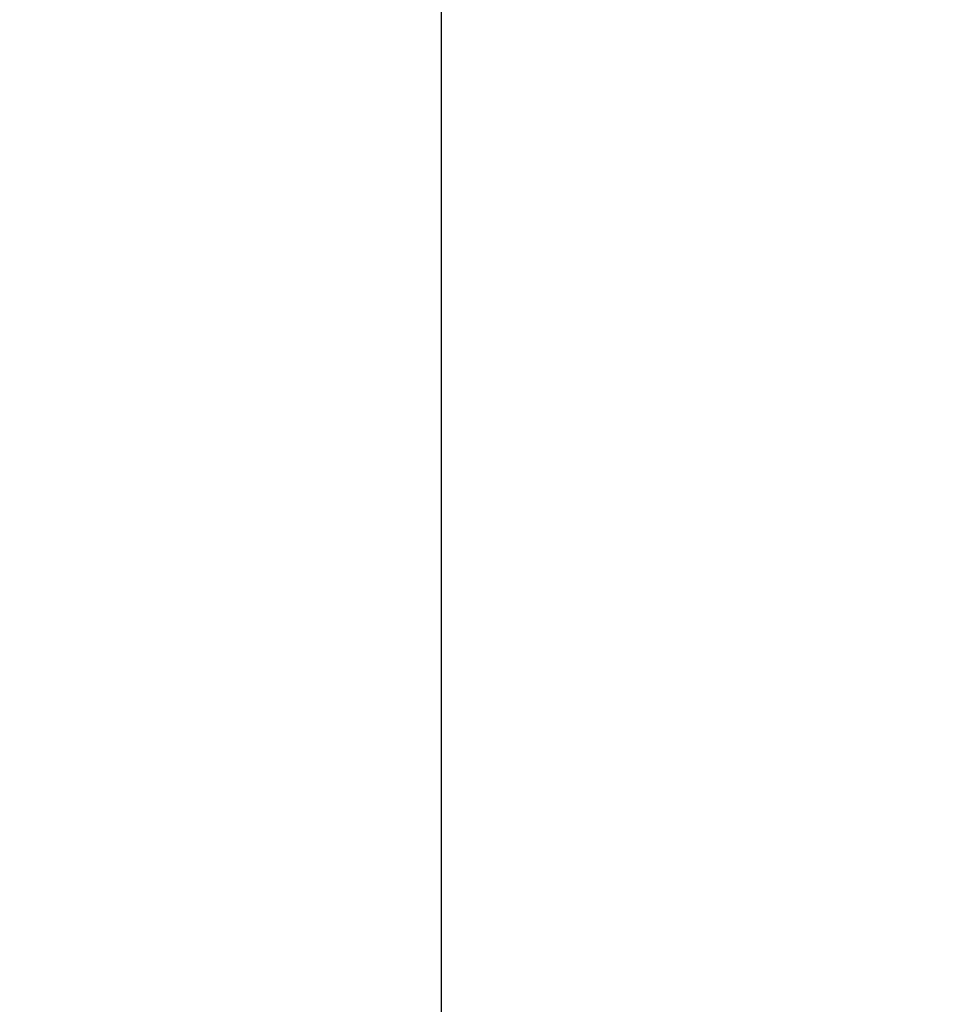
# Model space of a CAD drawing. Header units: millimetres. Extents: x -332 to 332, y -5 to 968.
# Tile 242 of 256: x -193.052 to -192.938, y 817.001 to 817.123. Entities that reach past the tile are written whole.
import ezdxf

# ---------------------------------------------------------------- set-up
doc = ezdxf.new("R2010")
doc.units = ezdxf.units.MM
doc.header["$MEASUREMENT"] = 0
doc.layers.add('IGES level 36', color=9, linetype='Continuous')
doc.layers.add('IGES level 37', color=9, linetype='Continuous')

msp = doc.modelspace()

# ---------------------------------------------------------------- linework, layer by layer
at = {"layer": 'IGES level 36'}
msp.add_open_spline([(-193, 781.45018, 1480.83335), (-193, 852.94761, 1538.73083), (-193, 924.44504, 1596.6283)], degree=2, dxfattribs=at)
msp.add_open_spline([(-193, 781.45018, 1480.83335), (-193, 852.94761, 1538.73083), (-193, 924.44504, 1596.6283)], degree=2, dxfattribs=at)
at = {"layer": 'IGES level 37'}
msp.add_open_spline([(-194.10723, 808.60967, 1431.74433), (-194.08808, 808.64476, 1431.71573), (-194.06896, 808.68022, 1431.68772), (-194.04981, 808.71604, 1431.66028), (-193.99708, 808.81465, 1431.58473), (-193.94414, 808.91595, 1431.51348), (-193.89031, 809.0196, 1431.44609), (-193.83648, 809.12325, 1431.3787), (-193.78173, 809.22924, 1431.31518), (-193.72559, 809.33719, 1431.25524), (-193.61332, 809.5531, 1431.13536), (-193.49531, 809.7769, 1431.02975), (-193.37046, 810.0054, 1430.9374), (-193.2456, 810.2339, 1430.84504), (-193.11374, 810.46702, 1430.76605), (-192.97548, 810.70187, 1430.69905), (-192.83721, 810.93673, 1430.63205), (-192.69263, 811.17334, 1430.57702), (-192.5426, 811.40889, 1430.53248), (-192.39257, 811.64444, 1430.48794), (-192.23711, 811.87858, 1430.45393), (-192.07708, 812.1103, 1430.42883), (-191.91704, 812.34202, 1430.40374), (-191.75244, 812.57148, 1430.38755), (-191.58412, 812.79824, 1430.37862), (-191.41581, 813.02499, 1430.36969), (-191.24376, 813.24896, 1430.36797), (-191.06895, 813.47006, 1430.37204), (-190.89413, 813.69116, 1430.37611), (-190.71657, 813.90945, 1430.38599), (-190.53728, 814.12503, 1430.40035), (-190.35799, 814.3406, 1430.41472), (-190.17709, 814.55346, 1430.43343), (-189.99508, 814.7637, 1430.45577), (-189.63106, 815.18418, 1430.50045), (-189.26222, 815.59418, 1430.56008), (-188.88978, 815.99444, 1430.63213), (-188.54015, 816.37017, 1430.69976), (-188.18738, 816.73729, 1430.77829), (-187.83237, 817.09649, 1430.86577)], degree=3, knots=[-0.00847338, -0.00847338, -0.00847338, -0.00847338, -0.0083309, -0.0083309, -0.0083309, -0.0079386, -0.0079386, -0.0079386, -0.0075463, -0.0075463, -0.0075463, -0.0067617, -0.0067617, -0.0067617, -0.0059771, -0.0059771, -0.0059771, -0.0051925, -0.0051925, -0.0051925, -0.00440789, -0.00440789, -0.00440789, -0.00362329, -0.00362329, -0.00362329, -0.00283869, -0.00283869, -0.00283869, -0.00205409, -0.00205409, -0.00205409, -0.00126949, -0.00126949, -0.00126949, 0.00029971, 0.00029971, 0.00029971, 0.00177275, 0.00177275, 0.00177275, 0.00177275], dxfattribs=at)

doc.saveas('drawing.dxf')
